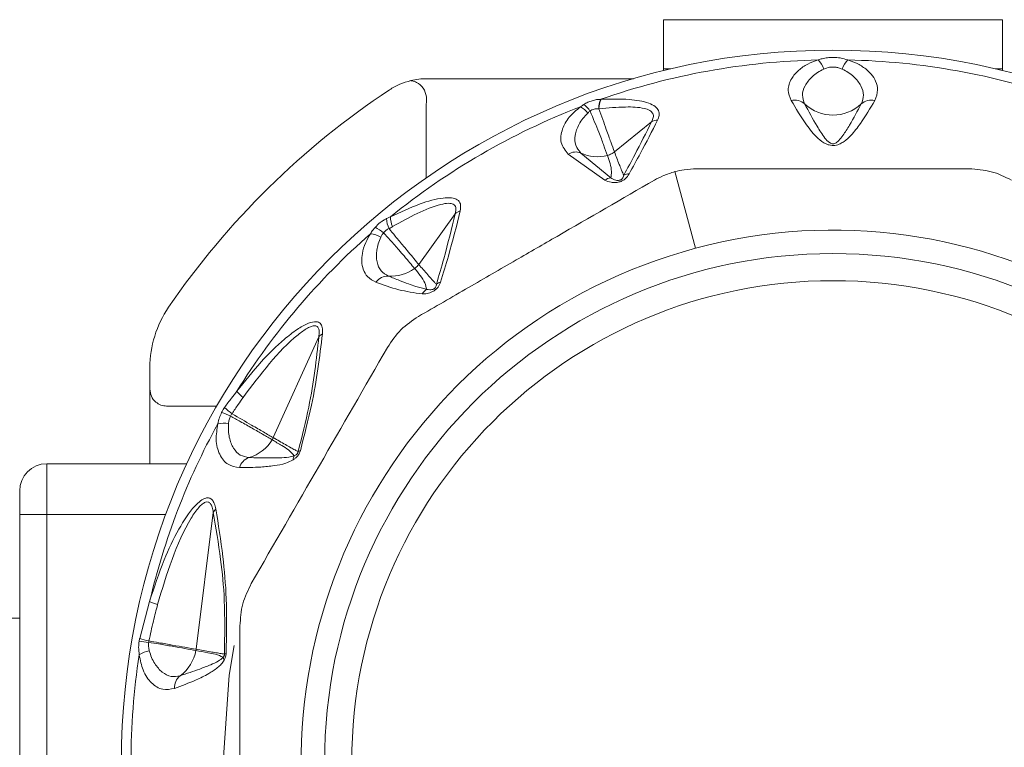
# Model space of a CAD drawing. Header units: millimetres. Extents: x -447 to 1924, y -61 to 422.
# Tile 36 of 62: x 290 to 319, y 401 to 422. Entities that reach past the tile are written whole.
import ezdxf

# ---------------------------------------------------------------- set-up
doc = ezdxf.new("R2010")
doc.units = ezdxf.units.MM

# ---------------------------------------------------------------- blocks, each defined once
blk = doc.blocks.new('Drawing View1')
at = {"color": 7, "linetype": 'Continuous', "lineweight": 18}
for p, q in [((513.221, 11.711), (513.221, 13.161)), ((513.221, 13.161), (523.221, 13.161)), ((523.221, 13.161), (523.221, 11.711)), ((513.43, 11.711), (513.221, 11.711)), ((513.221, 11.661), (513.221, 11.711)), ((523.221, 11.711), (523.012, 11.711)), ((523.221, 11.711), (523.221, 11.661)), ((512.331, 11.422), (506.234, 11.422)), ((506.221, 10.587), (506.221, 10.588)), ((506.221, 8.499), (506.221, 10.587)), ((511.772, 9.263), (512.866, 10.15)), ((511.484, 8.427), (510.408, 9.195)), ((511.668, 8.499), (510.78, 9.23)), ((514.16, 6.42), (513.555, 8.68)), ((505.997, 5.946), (507.068, 7.434)), ((501.705, 0.835), (503.049, 3.81)), ((498.064, 2.899), (498.064, 2.269)), ((498.064, 2.256), (498.064, 0.065)), ((498.899, 1.765), (500.034, 1.765)), ((495.021, -1.435), (495.021, 0.065)), ((495.021, 0.065), (499.154, 0.065)), ((494.221, -1.435), (494.221, -0.735)), ((494.221, -1.435), (495.021, -1.435)), ((494.221, -16.035), (494.221, -1.435)), ((495.021, -1.435), (498.531, -1.435)), ((495.021, -16.035), (495.021, -1.435)), ((499.428, -5.406), (499.934, -1.372)), ((497.762, -5.084), (498.055, -3.997)), ((342.221, -4.485), (494.221, -4.485))]:
    blk.add_line(p, q, dxfattribs=at)
at = {"color": 7, "linetype": 'Continuous', "lineweight": 18, "flags": 128}
blk.add_lwpolyline([(500.553, -5.295), (500.404, -6.173), (500.221, -8.735)], dxfattribs=at)
at = {"color": 7, "linetype": 'Continuous', "lineweight": 18}
for centre, radius, start, end in [((518.221, -8.735), 21, 270, 180), ((518.221, -8.735), 20.715, 91.2076, 109.3203), ((517.232, 11.452), 0.761, 19.4098, 43.4244), ((519.21, 11.452), 0.761, 136.5756, 160.5902), ((518.221, -8.735), 20.715, 70.7909, 88.7924), ((506.233, 9.426), 1.996, 103.6637, 113.3216), ((506.234, 9.419), 2.003, 90.0095, 103.6601), ((518.221, -8.735), 23.757, 123.4328, 145.6131), ((506.235, 9.42), 2.002, 113.316, 123.4328), ((550.772, 10.588), 44.551, 179.6119, 180), ((511.975, 10.537), 0.668, 155.5503, 180.1451), ((511.971, 10.526), 0.655, 153.86, 179.2766), ((517.089, 10.339), 0.452, 48.9264, 102.9176), ((519.353, 10.339), 0.452, 77.0824, 131.0736), ((518.221, -8.735), 20.715, 111.0828, 129.0802), ((510.425, 9.971), 0.711, 38.0377, 61.0471), ((510.336, 10.014), 0.843, 32.1219, 50.6016), ((518.221, 11.563), 1.216, 226.5845, 313.4155), ((513.055, 9.799), 0.399, 91.3535, 118.3569), ((510.628, 8.854), 0.406, 67.902, 122.832), ((511.27, 10.28), 1.159, 244.9802, 284.6512), ((511.713, 8.116), 0.385, 96.6679, 126.3431), ((512.219, 8.241), 0.375, 92.1072, 116.8471), ((505.842, 7.335), 0.796, 182.8892, 204.9427), ((505.966, 7.37), 0.805, 181.7282, 202.648), ((507.349, 7.118), 0.423, 107.5565, 131.6514), ((504.218, 6.037), 1.116, 48.7601, 63.865), ((518.221, -8.735), 20.715, 131.2076, 148.1324), ((504.487, 6.093), 0.761, 59.4098, 83.4244), ((518.221, -8.735), 15.69, 285, 105), ((518.221, -8.735), 15.69, 105, 285), ((518.221, -8.735), 15, 0, 180), ((505.184, 6.765), 1.168, 265.9479, 306.1962), ((505.093, 5.149), 0.452, 88.9264, 142.9176), ((518.221, -8.735), 14.2, 0, 180), ((506.749, 5.069), 0.372, 106.9177, 128.3159), ((506.45, 4.856), 0.413, 121.4787, 148.1961), ((501.221, 2.899), 3.157, 145.6131, 180), ((503.334, 3.56), 0.379, 118.2683, 138.9047), ((501.731, 3.129), 1.441, 220.0799, 230.4484), ((499.344, -0.733), 2.461, 63.4578, 70.1102), ((501.394, 2.809), 1.559, 223.8593, 234.4406), ((518.221, -8.735), 20.715, 151.2076, 166.7769), ((500.244, 0.502), 0.761, 79.4098, 103.4244), ((500.664, 1.379), 1.177, 286.0566, 328.9724), ((501.225, 1.052), 0.527, 328.0752, 335.7129), ((502.632, 0.158), 0.344, 155.611, 176.4192), ((502.558, 0.22), 0.238, 103.248, 120.0633), ((495.021, -0.735), 0.8, 90, 180), ((501.136, -0.179), 0.452, 108.9264, 162.9176), ((500.27, -1.529), 0.371, 134.8685, 155.0225), ((498.967, -2.025), 2.173, 245.1775, 251.8338), ((497.334, -9.976), 4.825, 81.7246, 85.1014), ((498.697, -2.237), 2.997, 251.8172, 257.2643), ((498.169, -6.204), 0.761, 99.4098, 123.4244), ((498.261, -5.234), 1.179, 306.0921, 349.8835), ((498.905, -5.341), 0.527, 349.0389, 352.8561), ((518.221, -8.735), 20.715, 171.2076, 180), ((500.499, -5.601), 0.274, 188.8197, 207.1446), ((500.376, -5.761), 0.241, 104.9328, 117.4882), ((499.24, -6.538), 0.452, 128.9264, 182.9176)]:
    blk.add_arc(centre, radius, start, end, dxfattribs=at)
for points, knots in [([(517.784, 11.975), (517.678, 11.937), (517.452, 11.857), (517.184, 11.665), (516.964, 11.405), (516.864, 11.092), (516.948, 10.881), (516.988, 10.78)], [0, 0, 0, 0, 0.147122, 0.312406, 0.50794, 0.764712, 1, 1, 1, 1]), ([(518.658, 11.975), (518.585, 11.998), (518.452, 12.038), (518.241, 12.053), (518.06, 12.043), (517.909, 12.017), (517.823, 11.988), (517.784, 11.975)], [0, 0, 0, 0, 0.269902, 0.490211, 0.672926, 0.851395, 1, 1, 1, 1]), ([(519.454, 10.78), (519.495, 10.882), (519.568, 11.067), (519.502, 11.334), (519.369, 11.543), (519.181, 11.723), (518.952, 11.873), (518.747, 11.944), (518.658, 11.975)], [0, 0, 0, 0, 0.237372, 0.431825, 0.589432, 0.718601, 0.877817, 1, 1, 1, 1]), ([(517.949, 11.705), (517.887, 11.672), (517.758, 11.605), (517.555, 11.441), (517.377, 11.216), (517.292, 10.936), (517.354, 10.765), (517.385, 10.68)], [0, 0, 0, 0, 0.11715, 0.23987, 0.49125, 0.745581, 1, 1, 1, 1]), ([(518.493, 11.705), (518.457, 11.719), (518.393, 11.745), (518.291, 11.763), (518.202, 11.766), (518.084, 11.755), (518.006, 11.726), (517.949, 11.705)], [0, 0, 0, 0, 0.212437, 0.388959, 0.539022, 0.670349, 1, 1, 1, 1]), ([(519.057, 10.68), (519.088, 10.765), (519.15, 10.936), (519.065, 11.216), (518.887, 11.441), (518.684, 11.605), (518.555, 11.672), (518.493, 11.705)], [0, 0, 0, 0, 0.254556, 0.508885, 0.760231, 0.882933, 1, 1, 1, 1]), ([(506.222, 10.889), (506.2, 10.977), (506.157, 11.152), (505.974, 11.303), (505.837, 11.349), (505.779, 11.36), (505.765, 11.363), (505.762, 11.364), (505.761, 11.365), (505.761, 11.365), (505.761, 11.365), (505.761, 11.365), (505.761, 11.365), (505.761, 11.365)], [0, 0, 0, 0, 0.374407, 0.748448, 0.936997, 0.984248, 0.996054, 0.997707, 0.999002, 0.999255, 0.999502, 0.999746, 1, 1, 1, 1]), ([(510.872, 10.665), (510.909, 10.687), (510.985, 10.73), (511.114, 10.776), (511.245, 10.808), (511.326, 10.812), (511.367, 10.813)], [0, 0, 0, 0, 0.249494, 0.497197, 0.746131, 1, 1, 1, 1]), ([(511.367, 10.813), (511.37, 10.814), (511.376, 10.814), (511.381, 10.814), (511.383, 10.814)], [0, 0, 0, 0, 0.558902, 1, 1, 1, 1]), ([(511.383, 10.814), (511.661, 10.821), (512.162, 10.834), (512.705, 10.746), (512.978, 10.612), (513.086, 10.487), (513.107, 10.344), (513.065, 10.245), (513.046, 10.198)], [0, 0, 0, 0, 0.331074, 0.596688, 0.707802, 0.810057, 0.910795, 1, 1, 1, 1]), ([(516.988, 10.78), (517.13, 10.538), (517.354, 10.158), (517.692, 9.727), (517.939, 9.527), (518.1, 9.466), (518.19, 9.451), (518.313, 9.455), (518.44, 9.501), (518.598, 9.599), (518.807, 9.798), (519.115, 10.201), (519.32, 10.551), (519.454, 10.78)], [0, 0, 0, 0, 0.25126, 0.396042, 0.462455, 0.47993, 0.495701, 0.509284, 0.540179, 0.56984, 0.63555, 0.761953, 1, 1, 1, 1]), ([(510.408, 9.195), (510.321, 9.302), (510.155, 9.509), (510.207, 9.907), (510.401, 10.283), (510.649, 10.492), (510.769, 10.593)], [0, 0, 0, 0, 0.299106, 0.577097, 0.795469, 1, 1, 1, 1]), ([(510.769, 10.593), (510.788, 10.607), (510.82, 10.632), (510.856, 10.655), (510.872, 10.665)], [0, 0, 0, 0, 0.559965, 1, 1, 1, 1]), ([(510.985, 10.409), (510.997, 10.42), (511.018, 10.438), (511.041, 10.455), (511.051, 10.462)], [0, 0, 0, 0, 0.562939, 1, 1, 1, 1]), ([(511.051, 10.462), (511.069, 10.475), (511.107, 10.501), (511.173, 10.526), (511.242, 10.54), (511.286, 10.537), (511.308, 10.535)], [0, 0, 0, 0, 0.250852, 0.497991, 0.745905, 1, 1, 1, 1]), ([(511.051, 10.462), (511.143, 10.248), (511.303, 9.877), (511.471, 9.418), (511.53, 9.253), (511.563, 9.159)], [0, 0, 0, 0, 0.369902, 0.642337, 1, 1, 1, 1]), ([(511.308, 10.535), (511.309, 10.535), (511.312, 10.535), (511.315, 10.534), (511.316, 10.534)], [0, 0, 0, 0, 0.557216, 1, 1, 1, 1]), ([(511.316, 10.534), (511.58, 10.558), (512.046, 10.601), (512.561, 10.579), (512.82, 10.494), (512.918, 10.401), (512.93, 10.28), (512.887, 10.193), (512.866, 10.15)], [0, 0, 0, 0, 0.354402, 0.625668, 0.731992, 0.825042, 0.913282, 1, 1, 1, 1]), ([(511.316, 10.534), (511.391, 10.321), (511.522, 9.947), (511.682, 9.507), (511.74, 9.35), (511.772, 9.263)], [0, 0, 0, 0, 0.372806, 0.654894, 1, 1, 1, 1]), ([(517.385, 10.68), (517.504, 10.458), (517.69, 10.11), (517.931, 9.737), (518.065, 9.57), (518.148, 9.517), (518.177, 9.505), (518.202, 9.5), (518.224, 9.498), (518.261, 9.502), (518.302, 9.52), (518.349, 9.553), (518.425, 9.627), (518.551, 9.794), (518.772, 10.149), (518.944, 10.469), (519.057, 10.68)], [0, 0, 0, 0, 0.2643505, 0.412633, 0.4746961, 0.4850701, 0.4933102, 0.4966759, 0.4996534, 0.5050934, 0.5165262, 0.5306861, 0.5543543, 0.6190612, 0.7494353, 1, 1, 1, 1]), ([(510.78, 9.23), (510.721, 9.302), (510.602, 9.445), (510.59, 9.744), (510.688, 10.021), (510.83, 10.249), (510.934, 10.357), (510.985, 10.409)], [0, 0, 0, 0, 0.254398, 0.508629, 0.760015, 0.882824, 1, 1, 1, 1]), ([(513.046, 10.198), (512.881, 9.874), (512.615, 9.354), (512.317, 8.818), (512.205, 8.615)], [0, 0, 0, 0, 0.622343, 1, 1, 1, 1]), ([(512.866, 10.15), (512.705, 9.828), (512.447, 9.311), (512.158, 8.777), (512.049, 8.575)], [0, 0, 0, 0, 0.622558, 1, 1, 1, 1]), ([(511.563, 9.159), (511.606, 9.173), (511.681, 9.196), (511.744, 9.242), (511.772, 9.263)], [0, 0, 0, 0, 0.559727, 1, 1, 1, 1]), ([(511.563, 9.159), (511.622, 8.998), (511.703, 8.772), (511.676, 8.56), (511.668, 8.499)], [0, 0, 0, 0, 0.715322, 1, 1, 1, 1]), ([(511.772, 9.263), (511.818, 9.14), (511.883, 8.967), (511.966, 8.762), (512.011, 8.655), (512.038, 8.598), (512.049, 8.575)], [0, 0, 0, 0, 0.5265308, 0.7416797, 0.8929338, 1, 1, 1, 1]), ([(514.202, 8.765), (514.078, 8.76), (513.861, 8.752), (513.646, 8.701), (513.555, 8.68)], [0, 0, 0, 0, 0.5738678, 1, 1, 1, 1]), ([(514.202, 8.765), (514.559, 8.765), (515.286, 8.765), (516.401, 8.765), (517.615, 8.765), (518.995, 8.765), (520.574, 8.765), (521.672, 8.765), (522.24, 8.765)], [0, 0, 0, 0, 0.135414, 0.274984, 0.415234, 0.58558, 0.78576, 1, 1, 1, 1]), ([(505.99, 4.411), (506.481, 4.694), (507.432, 5.243), (508.805, 6.036), (510.645, 7.098), (511.997, 7.879), (512.952, 8.43)], [0, 0, 0, 0, 0.21393, 0.414834, 0.587057, 1, 1, 1, 1]), ([(512.205, 8.615), (512.189, 8.589), (512.16, 8.541), (512.097, 8.473), (512.017, 8.414), (511.91, 8.37), (511.79, 8.353), (511.635, 8.366), (511.545, 8.402), (511.484, 8.427)], [0, 0, 0, 0, 0.130793, 0.239578, 0.342332, 0.447729, 0.567765, 0.709784, 1, 1, 1, 1]), ([(512.049, 8.575), (512.044, 8.557), (512.034, 8.526), (512.013, 8.488), (511.989, 8.462), (511.969, 8.446), (511.942, 8.432), (511.911, 8.423), (511.864, 8.418), (511.764, 8.433), (511.71, 8.471), (511.668, 8.499)], [0, 0, 0, 0, 0.1486655, 0.2587069, 0.3033944, 0.343965, 0.3814215, 0.4237767, 0.4707121, 0.5930499, 1, 1, 1, 1]), ([(513.555, 8.68), (513.439, 8.644), (513.228, 8.579), (513.038, 8.477), (512.952, 8.43)], [0, 0, 0, 0, 0.54545, 1, 1, 1, 1]), ([(505.162, 7.345), (505.453, 7.482), (505.974, 7.728), (506.598, 7.905), (506.963, 7.92), (507.149, 7.864), (507.251, 7.731), (507.232, 7.595), (507.221, 7.521)], [0, 0, 0, 0, 0.329595, 0.590214, 0.697936, 0.79287, 0.888175, 1, 1, 1, 1]), ([(505.224, 7.06), (505.712, 7.331), (506.282, 7.647), (506.867, 7.757), (507.005, 7.735), (507.067, 7.681), (507.104, 7.594), (507.083, 7.5), (507.068, 7.434)], [0, 0, 0, 0, 0.62182, 0.726244, 0.812215, 0.854202, 0.896749, 1, 1, 1, 1]), ([(504.71, 7.038), (504.759, 7.088), (504.834, 7.164), (504.953, 7.247), (505.016, 7.279), (505.047, 7.295)], [0, 0, 0, 0, 0.4808387, 0.7383008, 1, 1, 1, 1]), ([(505.047, 7.295), (505.069, 7.305), (505.107, 7.322), (505.145, 7.338), (505.162, 7.345)], [0, 0, 0, 0, 0.561612, 1, 1, 1, 1]), ([(507.068, 7.434), (506.965, 7), (506.806, 6.33), (506.593, 5.614), (506.519, 5.361)], [0, 0, 0, 0, 0.647013, 1, 1, 1, 1]), ([(507.221, 7.521), (507.112, 7.083), (506.943, 6.405), (506.72, 5.681), (506.641, 5.425)], [0, 0, 0, 0, 0.6465737, 1, 1, 1, 1]), ([(504.574, 6.849), (504.596, 6.886), (504.635, 6.95), (504.687, 7.012), (504.71, 7.038)], [0, 0, 0, 0, 0.56467, 1, 1, 1, 1]), ([(504.954, 6.876), (504.98, 6.905), (505.028, 6.96), (505.091, 6.987), (505.121, 6.999)], [0, 0, 0, 0, 0.5409025, 1, 1, 1, 1]), ([(505.121, 6.999), (505.14, 7.011), (505.174, 7.031), (505.209, 7.051), (505.224, 7.06)], [0, 0, 0, 0, 0.562686, 1, 1, 1, 1]), ([(505.121, 6.999), (505.182, 6.924), (505.333, 6.741), (505.527, 6.508), (505.711, 6.287), (505.878, 6.088), (505.954, 5.997), (505.997, 5.946)], [0, 0, 0, 0, 0.154754, 0.378155, 0.536036, 0.740167, 1, 1, 1, 1]), ([(504.732, 5.421), (504.643, 5.468), (504.478, 5.555), (504.352, 5.781), (504.308, 6.019), (504.327, 6.285), (504.404, 6.562), (504.522, 6.762), (504.574, 6.849)], [0, 0, 0, 0, 0.217435, 0.40261, 0.562733, 0.698349, 0.867782, 1, 1, 1, 1]), ([(505.101, 5.601), (505.022, 5.646), (504.865, 5.737), (504.75, 6.006), (504.742, 6.293), (504.792, 6.549), (504.847, 6.683), (504.874, 6.749)], [0, 0, 0, 0, 0.25458, 0.508904, 0.76024, 0.882936, 1, 1, 1, 1]), ([(504.874, 6.749), (504.887, 6.773), (504.91, 6.817), (504.941, 6.858), (504.954, 6.876)], [0, 0, 0, 0, 0.569816, 1, 1, 1, 1]), ([(504.954, 6.876), (505.022, 6.804), (505.189, 6.629), (505.39, 6.394), (505.581, 6.172), (505.753, 5.969), (505.83, 5.875), (505.873, 5.823)], [0, 0, 0, 0, 0.154429, 0.377318, 0.534784, 0.73906, 1, 1, 1, 1]), ([(505.873, 5.823), (505.899, 5.843), (505.946, 5.879), (505.982, 5.926), (505.997, 5.946)], [0, 0, 0, 0, 0.559847, 1, 1, 1, 1]), ([(505.873, 5.823), (505.991, 5.687), (506.157, 5.497), (506.217, 5.273), (506.234, 5.209)], [0, 0, 0, 0, 0.713249, 1, 1, 1, 1]), ([(505.997, 5.946), (506.086, 5.842), (506.213, 5.693), (506.369, 5.517), (506.453, 5.425), (506.5, 5.379), (506.519, 5.361)], [0, 0, 0, 0, 0.520969, 0.746083, 0.897634, 1, 1, 1, 1]), ([(506.234, 5.209), (506.124, 5.236), (505.94, 5.283), (505.675, 5.377), (505.407, 5.477), (505.21, 5.557), (505.101, 5.601)], [0, 0, 0, 0, 0.282705, 0.474543, 0.707985, 1, 1, 1, 1]), ([(506.099, 5.074), (505.862, 5.109), (505.369, 5.181), (504.95, 5.339), (504.732, 5.421)], [0, 0, 0, 0, 0.480824, 1, 1, 1, 1]), ([(506.641, 5.425), (506.622, 5.375), (506.593, 5.299), (506.497, 5.197), (506.381, 5.121), (506.24, 5.079), (506.146, 5.076), (506.099, 5.074)], [0, 0, 0, 0, 0.2451358, 0.373462, 0.502514, 0.7465812, 1, 1, 1, 1]), ([(506.519, 5.361), (506.517, 5.347), (506.515, 5.321), (506.503, 5.286), (506.486, 5.261), (506.473, 5.246), (506.458, 5.233), (506.425, 5.212), (506.376, 5.198), (506.307, 5.194), (506.263, 5.203), (506.234, 5.209)], [0, 0, 0, 0, 0.137704, 0.249479, 0.286396, 0.321316, 0.355929, 0.392063, 0.53214, 0.696583, 1, 1, 1, 1]), ([(500.628, 2.202), (500.863, 2.496), (501.301, 3.046), (501.912, 3.65), (502.386, 4.021), (502.712, 4.212), (502.958, 4.275), (503.101, 4.218), (503.164, 4.089), (503.158, 3.962), (503.155, 3.894)], [0, 0, 0, 0, 0.272182, 0.508365, 0.629093, 0.73152, 0.817422, 0.871713, 0.931474, 1, 1, 1, 1]), ([(500.813, 2.018), (501.323, 2.702), (501.911, 3.489), (502.661, 4.043), (502.826, 4.12), (502.925, 4.141), (503.001, 4.122), (503.049, 4.057), (503.066, 3.95), (503.055, 3.859), (503.049, 3.81)], [0, 0, 0, 0, 0.6559468, 0.7563235, 0.7984913, 0.8352458, 0.8712873, 0.9076823, 0.9502363, 1, 1, 1, 1]), ([(503.049, 3.81), (502.976, 3.144), (502.861, 2.098), (502.551, 0.871), (502.439, 0.425)], [0, 0, 0, 0, 0.636507, 1, 1, 1, 1]), ([(503.155, 3.894), (503.073, 3.217), (502.945, 2.151), (502.621, 0.906), (502.503, 0.451)], [0, 0, 0, 0, 0.635166, 1, 1, 1, 1]), ([(501.056, -3.466), (501.726, -2.305), (503.066, 0.016), (504.406, 2.336), (505.075, 3.496)], [0, 0, 0, 0, 0.500234, 1, 1, 1, 1]), ([(498.064, 2.269), (498.073, 2.196), (498.09, 2.05), (498.223, 1.886), (498.386, 1.786), (498.501, 1.771), (498.558, 1.764)], [0, 0, 0, 0, 0.2793328, 0.5588645, 0.7793628, 1, 1, 1, 1]), ([(500.27, 1.729), (500.335, 1.819), (500.452, 1.98), (500.575, 2.134), (500.628, 2.202)], [0, 0, 0, 0, 0.564676, 1, 1, 1, 1]), ([(498.558, 1.764), (498.621, 1.764), (498.734, 1.765), (498.848, 1.765), (498.899, 1.765)], [0, 0, 0, 0, 0.5485612, 1, 1, 1, 1]), ([(500.487, 1.541), (500.547, 1.632), (500.654, 1.793), (500.765, 1.95), (500.813, 2.018)], [0, 0, 0, 0, 0.565432, 1, 1, 1, 1]), ([(500.067, 1.242), (500.08, 1.303), (500.104, 1.414), (500.157, 1.529), (500.181, 1.581)], [0, 0, 0, 0, 0.541803, 1, 1, 1, 1]), ([(500.181, 1.581), (500.196, 1.61), (500.223, 1.661), (500.255, 1.708), (500.27, 1.729)], [0, 0, 0, 0, 0.559055, 1, 1, 1, 1]), ([(500.384, 1.25), (500.389, 1.287), (500.399, 1.36), (500.429, 1.433), (500.443, 1.469)], [0, 0, 0, 0, 0.509913, 1, 1, 1, 1]), ([(500.443, 1.469), (500.45, 1.483), (500.463, 1.508), (500.48, 1.531), (500.487, 1.541)], [0, 0, 0, 0, 0.559121, 1, 1, 1, 1]), ([(500.443, 1.469), (500.54, 1.416), (500.77, 1.292), (501.096, 1.105), (501.447, 0.904), (501.59, 0.821), (501.672, 0.773)], [0, 0, 0, 0, 0.171049, 0.404806, 0.657867, 1, 1, 1, 1]), ([(500.487, 1.541), (500.686, 1.425), (501.04, 1.219), (501.466, 0.973), (501.62, 0.884), (501.705, 0.835)], [0, 0, 0, 0, 0.365427, 0.649355, 1, 1, 1, 1]), ([(500.704, -0.046), (500.586, -0.027), (500.345, 0.013), (500.109, 0.313), (499.989, 0.731), (500.043, 1.083), (500.067, 1.242)], [0, 0, 0, 0, 0.259032, 0.530639, 0.786951, 1, 1, 1, 1]), ([(500.989, 0.249), (500.9, 0.264), (500.721, 0.296), (500.52, 0.509), (500.415, 0.776), (500.374, 1.034), (500.38, 1.179), (500.384, 1.25)], [0, 0, 0, 0, 0.25439, 0.508653, 0.760074, 0.882846, 1, 1, 1, 1]), ([(501.672, 0.773), (501.766, 0.715), (501.926, 0.617), (502.162, 0.482), (502.266, 0.362), (502.319, 0.3)], [0, 0, 0, 0, 0.40792, 0.697703, 1, 1, 1, 1]), ([(501.705, 0.835), (501.825, 0.766), (501.998, 0.667), (502.212, 0.547), (502.336, 0.477), (502.408, 0.441), (502.439, 0.425)], [0, 0, 0, 0, 0.493755, 0.710629, 0.87637, 1, 1, 1, 1]), ([(502.319, 0.3), (502.266, 0.287), (502.12, 0.25), (501.872, 0.24), (501.482, 0.232), (501.179, 0.242), (500.989, 0.249)], [0, 0, 0, 0, 0.115112, 0.316391, 0.573412, 1, 1, 1, 1]), ([(502.503, 0.451), (502.493, 0.421), (502.471, 0.36), (502.413, 0.281), (502.351, 0.221), (502.31, 0.194), (502.289, 0.18)], [0, 0, 0, 0, 0.256292, 0.521443, 0.747401, 1, 1, 1, 1]), ([(502.439, 0.425), (502.437, 0.419), (502.435, 0.406), (502.427, 0.385), (502.415, 0.365), (502.394, 0.34), (502.36, 0.316), (502.334, 0.306), (502.319, 0.3)], [0, 0, 0, 0, 0.1065218, 0.2012233, 0.2949732, 0.3967094, 0.6528189, 1, 1, 1, 1]), ([(502.289, 0.18), (502.216, 0.145), (502.022, 0.052), (501.708, 0.002), (501.251, -0.044), (500.914, -0.045), (500.704, -0.046)], [0, 0, 0, 0, 0.125054, 0.329105, 0.583177, 1, 1, 1, 1]), ([(498.055, -3.997), (498.19, -3.583), (498.431, -2.845), (498.882, -1.892), (499.266, -1.295), (499.552, -1.023), (499.7, -0.942), (499.818, -0.937), (499.906, -0.991), (499.972, -1.103), (499.996, -1.21), (500.008, -1.266)], [0, 0, 0, 0, 0.285538, 0.509527, 0.703241, 0.765072, 0.819711, 0.859429, 0.901399, 0.9481, 1, 1, 1, 1]), ([(498.29, -4.089), (498.559, -3.185), (498.87, -2.141), (499.457, -1.269), (499.604, -1.122), (499.701, -1.063), (499.787, -1.055), (499.857, -1.108), (499.908, -1.217), (499.925, -1.318), (499.934, -1.372)], [0, 0, 0, 0, 0.656198, 0.757587, 0.799792, 0.836227, 0.871671, 0.907777, 0.950014, 1, 1, 1, 1]), ([(499.934, -1.372), (500.011, -1.824), (500.15, -2.632), (500.287, -4.015), (500.272, -5.009), (500.264, -5.547)], [0, 0, 0, 0, 0.368099, 0.658336, 1, 1, 1, 1]), ([(500.008, -1.266), (500.083, -1.727), (500.216, -2.552), (500.343, -3.964), (500.324, -4.978), (500.314, -5.528)], [0, 0, 0, 0, 0.366467, 0.656613, 1, 1, 1, 1]), ([(498.036, -5.16), (498.078, -4.965), (498.154, -4.605), (498.247, -4.251), (498.29, -4.089)], [0, 0, 0, 0, 0.542941, 1, 1, 1, 1]), ([(500.721, -12.754), (500.721, -11.415), (500.721, -8.735), (500.721, -6.056), (500.721, -4.716)], [0, 0, 0, 0, 0.499933, 1, 1, 1, 1]), ([(497.749, -5.569), (497.74, -5.496), (497.723, -5.369), (497.739, -5.229), (497.746, -5.168)], [0, 0, 0, 0, 0.572072, 1, 1, 1, 1]), ([(497.746, -5.168), (497.749, -5.152), (497.753, -5.124), (497.759, -5.096), (497.762, -5.084)], [0, 0, 0, 0, 0.559761, 1, 1, 1, 1]), ([(498.044, -5.453), (498.036, -5.412), (498.019, -5.332), (498.025, -5.244), (498.029, -5.201)], [0, 0, 0, 0, 0.510723, 1, 1, 1, 1]), ([(498.029, -5.201), (498.03, -5.193), (498.032, -5.179), (498.035, -5.166), (498.036, -5.16)], [0, 0, 0, 0, 0.55978, 1, 1, 1, 1]), ([(498.029, -5.201), (498.128, -5.217), (498.375, -5.257), (498.746, -5.322), (499.157, -5.394), (499.326, -5.424), (499.422, -5.441)], [0, 0, 0, 0, 0.155657, 0.38755, 0.650476, 1, 1, 1, 1]), ([(498.036, -5.16), (498.135, -5.177), (498.381, -5.221), (498.752, -5.287), (499.163, -5.359), (499.331, -5.389), (499.428, -5.406)], [0, 0, 0, 0, 0.155639, 0.387571, 0.650535, 1, 1, 1, 1]), ([(498.956, -6.187), (498.866, -6.202), (498.687, -6.234), (498.426, -6.102), (498.236, -5.887), (498.109, -5.659), (498.066, -5.521), (498.044, -5.453)], [0, 0, 0, 0, 0.25439, 0.508653, 0.760076, 0.882848, 1, 1, 1, 1]), ([(499.422, -5.441), (499.538, -5.463), (499.729, -5.501), (500.005, -5.545), (500.152, -5.609), (500.228, -5.643)], [0, 0, 0, 0, 0.426007, 0.700145, 1, 1, 1, 1]), ([(499.428, -5.406), (499.568, -5.431), (499.765, -5.465), (500.012, -5.507), (500.151, -5.531), (500.232, -5.542), (500.264, -5.547)], [0, 0, 0, 0, 0.5028076, 0.7085926, 0.8855603, 1, 1, 1, 1]), ([(498.789, -6.561), (498.671, -6.583), (498.431, -6.629), (498.106, -6.427), (497.851, -6.074), (497.781, -5.726), (497.749, -5.569)], [0, 0, 0, 0, 0.259149, 0.531128, 0.788083, 1, 1, 1, 1]), ([(500.255, -5.726), (500.228, -5.767), (500.167, -5.856), (500.012, -5.992), (499.764, -6.152), (499.337, -6.357), (499.001, -6.482), (498.789, -6.561)], [0, 0, 0, 0, 0.063949, 0.139633, 0.317237, 0.568463, 1, 1, 1, 1]), ([(500.228, -5.643), (500.179, -5.683), (500.058, -5.782), (499.828, -5.875), (499.457, -6.024), (499.151, -6.123), (498.956, -6.187)], [0, 0, 0, 0, 0.12348, 0.298954, 0.554672, 1, 1, 1, 1]), ([(500.264, -5.547), (500.264, -5.552), (500.264, -5.562), (500.261, -5.58), (500.255, -5.601), (500.243, -5.623), (500.234, -5.636), (500.228, -5.643)], [0, 0, 0, 0, 0.1325739, 0.2714668, 0.4378351, 0.6868285, 1, 1, 1, 1]), ([(500.314, -5.528), (500.312, -5.544), (500.309, -5.579), (500.293, -5.65), (500.27, -5.696), (500.255, -5.726)], [0, 0, 0, 0, 0.222827, 0.488483, 1, 1, 1, 1])]:
    blk.add_open_spline(points, degree=3, knots=knots, dxfattribs=at)
for points in [[(523.49, 8.43), (523.293, 8.527), (522.898, 8.721), (522.46, 8.75), (522.24, 8.765)], [(505.99, 4.411), (505.808, 4.288), (505.442, 4.044), (505.198, 3.678), (505.075, 3.496)], [(501.056, -3.466), (500.959, -3.663), (500.765, -4.058), (500.736, -4.496), (500.721, -4.716)]]:
    blk.add_open_spline(points, degree=3, dxfattribs=at)

msp = doc.modelspace()

# ---------------------------------------------------------------- block references
at = {"color": 7, "linetype": 'Continuous', "lineweight": 18}
msp.add_blockref('Drawing View1', (-204.512, 408.877), dxfattribs=at)

doc.saveas('drawing.dxf')
